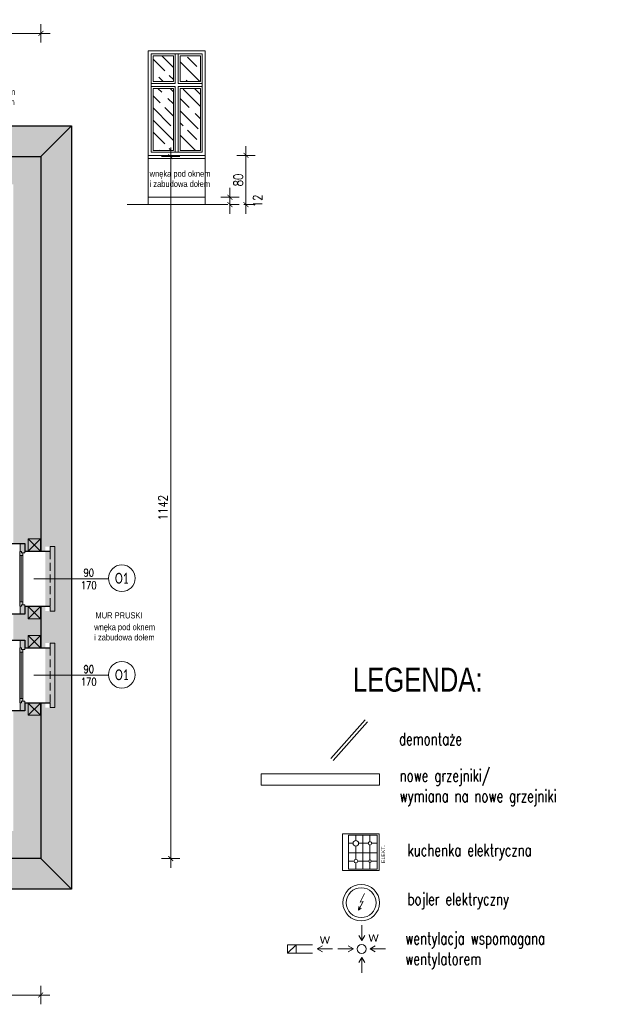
# Model space of a CAD drawing. Header units: millimetres. Extents: x 284606 to 569416, y -192995 to -95103.
# Tile 92 of 178: x 299450 to 300411, y -107655 to -106053. Entities that reach past the tile are written whole.
import ezdxf
from ezdxf.enums import TextEntityAlignment as Align

# ---------------------------------------------------------------- set-up
doc = ezdxf.new("R2010")
doc.units = ezdxf.units.MM
doc.linetypes.add('HIDDEN', pattern=[9.525, 6.35, -3.175])
doc.layers.get('0').update_dxf_attribs({"lineweight": 0})
for name, color, linetype, lineweight in [('!STR_Elewacje 0.05', 8, 'Continuous', 5), ('!STR_Konstrukcja 0.20', 200, 'Continuous', 20), ('!STR_Konstrukcja 0.30', 64, 'Continuous', 30), ('!STR_Ocieplenie 0.05', 1, 'Continuous', 5), ('!STR_Opisy 0.09', 8, 'Continuous', 9), ('!STR_Przerywana 0.09', 8, 'HIDDEN', 9), ('!STR_Stolarka okienna', 72, 'Continuous', 15), ('!STR_Wymiarowanie', 254, 'Continuous', 9), ('EKO Opisy 0.09', 8, 'Continuous', 9)]:
    doc.layers.add(name, color=color, linetype=linetype, lineweight=lineweight)
doc.layers.add('!STR_Kreskowanie ścian', color=7, linetype='Continuous', lineweight=5, true_color=0xa6a6a6)
doc.layers.add('!STR_Wentylacja', color=7, linetype='Continuous', lineweight=15, true_color=0x3399ff)
doc.layers.add('!STR_Obrysy pomieszczeń', color=215, linetype='Continuous', lineweight=9, plot=False)
doc.styles.add('1_50', font='txt', dxfattribs={"width": 0.8})
doc.styles.add('EKO 1-10', font='romans.shx', dxfattribs={"width": 0.8, "height": 15})
doc.styles.add('EKO 1-5', font='romans.shx', dxfattribs={"width": 0.8, "height": 10})
doc.styles.add('EKO CM 1-50', font='calibri.ttf', dxfattribs={"width": 0.8, "height": 12.5})
doc.styles.add('j-romans', font='romans.shx', dxfattribs={"width": 0.7})
doc.styles.get("Standard").update_dxf_attribs({"font": 'calibri.ttf'})
doc.dimstyles.new('EKO wymiar 1-10', dxfattribs={"dimtxt": 15, "dimasz": 8, "dimexe": 15, "dimexo": 15, "dimgap": 5, "dimtad": 1, "dimdec": 0, "dimtxsty": 'EKO 1-10', "dimblk": 'ARCHTICK', "dimcen": 10, "dimdle": 15, "dimclrd": 256, "dimclre": 256, "dimclrt": 256, "dimazin": 2, "dimtfac": 1, "dimtdec": 0, "dimtmove": 2, "dimatfit": 3, "dimldrblk": 'ARCHTICK', "dimfxl": 15, "dimfxlon": 1, "dimlwd": -1, "dimlwe": -1, "dimarcsym": 0})

# ---------------------------------------------------------------- blocks, each defined once
blk = doc.blocks.new('_ArchTick')
at = {"color": 0, "linetype": 'ByBlock', "const_width": 0.15}
blk.add_lwpolyline([(-0.5, -0.5), (0.5, 0.5)], dxfattribs=at)
blk = doc.blocks.new('*D630')
at = {"layer": '!STR_Obrysy pomieszczeń', "ltscale": 0.3, "transparency": 16777216}
for p, q in [((299792, -106368.5), (299792, -106326.5)), ((299777, -106341.5), (299807, -106341.5)), ((299792, -106353.5), (299807, -106353.5))]:
    blk.add_line(p, q, dxfattribs=at)
at = {"layer": 'Defpoints', "color": 0, "ltscale": 0.3, "transparency": 16777216}
for p in [(299751.9, -106341.5), (299788.4, -106353.5), (299792, -106341.5)]:
    blk.add_point(p, dxfattribs=at)
at = {"layer": '!STR_Obrysy pomieszczeń', "ltscale": 0.3, "transparency": 16777216, "xscale": 8, "yscale": 8, "zscale": 8}
for p, rotation in [((299792, -106341.5), 90), ((299792, -106353.5), 270)]:
    blk.add_blockref('_ArchTick', p, dxfattribs=dict(at, rotation=rotation))
at = {"layer": '!STR_Obrysy pomieszczeń', "ltscale": 0.3, "transparency": 16777216, "insert": (299837, -106347.5), "char_height": 15, "attachment_point": 5, "rotation": 90, "style": 'EKO 1-10'}
blk.add_mtext('12', dxfattribs=at)
blk = doc.blocks.new('*D631')
at = {"layer": '!STR_Obrysy pomieszczeń', "ltscale": 0.3, "transparency": 16777216}
for p, q in [((299818, -106368.5), (299818, -106258.5)), ((299803, -106273.5), (299833, -106273.5)), ((299814.5, -106353.5), (299833, -106353.5))]:
    blk.add_line(p, q, dxfattribs=at)
at = {"layer": 'Defpoints', "color": 0, "ltscale": 0.3, "transparency": 16777216}
for p in [(299751.9, -106273.5), (299818, -106273.5), (299799.5, -106353.5)]:
    blk.add_point(p, dxfattribs=at)
at = {"layer": '!STR_Obrysy pomieszczeń', "ltscale": 0.3, "transparency": 16777216, "xscale": 8, "yscale": 8, "zscale": 8}
for p, rotation in [((299818, -106273.5), 90), ((299818, -106353.5), 270)]:
    blk.add_blockref('_ArchTick', p, dxfattribs=dict(at, rotation=rotation))
at = {"layer": '!STR_Obrysy pomieszczeń', "ltscale": 0.3, "transparency": 16777216, "insert": (299805.5, -106313.5), "char_height": 15, "attachment_point": 5, "rotation": 90, "style": 'EKO 1-10'}
blk.add_mtext('80', dxfattribs=at)
blk = doc.blocks.new('*U300')
at = {"layer": '!STR_Konstrukcja 0.20', "linetype": 'Continuous', "lineweight": 15}
for points in [[(8.1, 71), (0.6, 71), (0.6, 78.5), (105.6, 78.5), (105.6, 71), (98.1, 71)], [(-4.4, 0.8), (-9.4, 0.8), (-9.4, -4.2), (115.6, -4.2), (115.6, 0.8), (110.6, 0.8)]]:
    blk.add_lwpolyline(points, dxfattribs=at)
at = {"layer": '!STR_Konstrukcja 0.30', "ltscale": 2}
for points in [[(-4.4, 0.8), (-4.4, 29.7), (8.1, 29.7), (8.1, 71)], [(98.1, 71), (98.1, 29.7), (110.6, 29.7), (110.6, 0.8)]]:
    blk.add_lwpolyline(points, dxfattribs=at)
at = {"layer": '!STR_Przerywana 0.09', "ltscale": 2}
for points in [[(8.1, 71), (98.1, 71)], [(-4.4, 0.8), (110.6, 0.8)]]:
    blk.add_lwpolyline(points, dxfattribs=at)
at = {"layer": '!STR_Stolarka okienna', "ltscale": 0.3}
for points in [[(-4.4, 22.6), (-4.4, 29.7), (11, 29.7), (11, 24.5), (8.5, 24.5), (8.5, 22.6), (-4.4, 22.6)], [(97.6, 21.6), (97.6, 24.5), (95.1, 24.5), (95.1, 26.7), (11, 26.7), (11, 24.5), (8.5, 24.5), (8.5, 21.6), (97.6, 21.6)], [(15.1, 26.7), (15.1, 21.6)], [(90.6, 24.1), (15.1, 24.1)], [(90.6, 21.6), (90.6, 26.7)], [(110.6, 22.6), (110.6, 29.7), (95.1, 29.7), (95.1, 24.5), (97.6, 24.5), (97.6, 22.6), (110.6, 22.6)]]:
    blk.add_lwpolyline(points, dxfattribs=at)
blk = doc.blocks.new('*U299')
at = {"layer": '!STR_Opisy 0.09', "linetype": 'Continuous'}
blk.add_line((0, 32.1), (0, -89.2), dxfattribs=at)
at = {"layer": '!STR_Opisy 0.09', "ltscale": 0.7, "style": 'EKO 1-5', "width": 0.8}
blk.add_attdef('WYS', text='', height=12.5, rotation=270, dxfattribs=at).set_placement((-10.5, 0), align=Align.MIDDLE_CENTER)
at = {"layer": '!STR_Opisy 0.09', "linetype": 'Continuous', "style": 'EKO 1-5', "width": 0.8}
blk.add_attdef('SZER', text='', height=12.5, rotation=270, dxfattribs=at).set_placement((0, 0), align=Align.BOTTOM_CENTER)
blk.add_attdef('HP=', (-37.5, -160.7), '', height=12.5, rotation=180, dxfattribs=at)
blk = doc.blocks.new('*U218')
at = {"layer": '!STR_Opisy 0.09', "linetype": 'Continuous'}
blk.add_line((0, 32.1), (0, -89.2), dxfattribs=at)
at = {"layer": '!STR_Opisy 0.09', "ltscale": 0.7, "style": 'EKO 1-5', "width": 0.8}
blk.add_attdef('WYS', text='', height=12.5, rotation=270, dxfattribs=at).set_placement((-10.5, 0), align=Align.MIDDLE_CENTER)
at = {"layer": '!STR_Opisy 0.09', "linetype": 'Continuous', "style": 'EKO 1-5', "width": 0.8}
blk.add_attdef('SZER', text='', height=12.5, rotation=270, dxfattribs=at).set_placement((0, 0), align=Align.BOTTOM_CENTER)
blk.add_attdef('HP=', (-37.5, -160.7), '', height=12.5, rotation=180, dxfattribs=at)
blk = doc.blocks.new('mur pruski')
at = {"layer": '!STR_Ocieplenie 0.05', "ltscale": 1.5}
blk.add_lwpolyline([(0, 20), (20, 20), (20, 0), (0, 0)], close=True, dxfattribs=at)
blk.add_lwpolyline([(0, 20), (20, 0), (20, 20), (0, 0)], dxfattribs=at)
blk = doc.blocks.new('*D661')
at = {"layer": '!STR_Wymiarowanie', "ltscale": 1.5, "transparency": 16777216}
for p, q in [((297578.9, -106090.1), (297578.9, -106060.1)), ((299484.2, -106090.1), (299484.2, -106060.1)), ((297563.9, -106075.1), (299499.2, -106075.1))]:
    blk.add_line(p, q, dxfattribs=at)
at = {"layer": 'Defpoints', "color": 0, "ltscale": 1.5, "transparency": 16777216}
for p in [(299484.2, -106075.1), (299484.2, -106275.4), (297578.9, -106359.4)]:
    blk.add_point(p, dxfattribs=at)
at = {"layer": '!STR_Wymiarowanie', "ltscale": 1.5, "transparency": 16777216, "xscale": 8, "yscale": 8, "zscale": 8, "rotation": 180}
blk.add_blockref('_ArchTick', (297578.9, -106075.1), dxfattribs=at)
at = {"layer": '!STR_Wymiarowanie', "ltscale": 1.5, "transparency": 16777216, "xscale": 8, "yscale": 8, "zscale": 8}
blk.add_blockref('_ArchTick', (299484.2, -106075.1), dxfattribs=at)
at = {"layer": '!STR_Wymiarowanie', "ltscale": 1.5, "transparency": 16777216, "insert": (298531.6, -106062.6), "char_height": 15, "attachment_point": 5, "style": 'EKO 1-10'}
blk.add_mtext('1905', dxfattribs=at)
blk = doc.blocks.new('*D662')
at = {"layer": '!STR_Wymiarowanie', "ltscale": 1.5, "transparency": 16777216}
for p, q in [((299680.6, -106275.5), (299710.6, -106275.5)), ((299695.6, -106260.5), (299695.6, -107432.4)), ((299680.6, -107417.4), (299710.6, -107417.4))]:
    blk.add_line(p, q, dxfattribs=at)
at = {"layer": 'Defpoints', "color": 0, "ltscale": 1.5, "transparency": 16777216}
for p in [(299484.2, -106275.5), (299484, -107417.4), (299695.6, -107417.4)]:
    blk.add_point(p, dxfattribs=at)
at = {"layer": '!STR_Wymiarowanie', "ltscale": 1.5, "transparency": 16777216, "xscale": 8, "yscale": 8, "zscale": 8}
for p, rotation in [((299695.6, -106275.5), 90), ((299695.6, -107417.4), 270)]:
    blk.add_blockref('_ArchTick', p, dxfattribs=dict(at, rotation=rotation))
at = {"layer": '!STR_Wymiarowanie', "ltscale": 1.5, "transparency": 16777216, "insert": (299683.1, -106846.5), "char_height": 15, "attachment_point": 5, "rotation": 90, "style": 'EKO 1-10'}
blk.add_mtext('1142', dxfattribs=at)
blk = doc.blocks.new('*D663')
at = {"layer": '!STR_Wymiarowanie', "ltscale": 1.5, "transparency": 16777216}
for p, q in [((297591.9, -107624.5), (297591.9, -107654.5)), ((299484, -107624.5), (299484, -107654.5)), ((299499, -107639.5), (297576.9, -107639.5))]:
    blk.add_line(p, q, dxfattribs=at)
at = {"layer": 'Defpoints', "color": 0, "ltscale": 1.5, "transparency": 16777216}
for p in [(297591.9, -107442.9), (299484, -107442.9), (297591.9, -107639.5)]:
    blk.add_point(p, dxfattribs=at)
at = {"layer": '!STR_Wymiarowanie', "ltscale": 1.5, "transparency": 16777216, "xscale": 8, "yscale": 8, "zscale": 8, "rotation": 180}
blk.add_blockref('_ArchTick', (297591.9, -107639.5), dxfattribs=at)
at = {"layer": '!STR_Wymiarowanie', "ltscale": 1.5, "transparency": 16777216, "xscale": 8, "yscale": 8, "zscale": 8}
blk.add_blockref('_ArchTick', (299484, -107639.5), dxfattribs=at)
at = {"layer": '!STR_Wymiarowanie', "ltscale": 1.5, "transparency": 16777216, "insert": (298538, -107627), "char_height": 15, "attachment_point": 5, "style": 'EKO 1-10'}
blk.add_mtext('1892', dxfattribs=at)
blk = doc.blocks.new('KÓLKO')
at = {"layer": '!STR_Opisy 0.09'}
blk.add_circle((0, -15.5), 15.5, dxfattribs=at)
at = {"layer": '!STR_Opisy 0.09', "style": 'EKO 1-10', "width": 0.8}
blk.add_attdef('NR', text='', height=15, dxfattribs=at).set_placement((0, -15.5), align=Align.MIDDLE_CENTER)
blk = doc.blocks.new('kuchenka elektr')
at = {"color": 62, "true_color": 0x8cb620}
for p, q in [((30, 0), (-30, 0)), ((-30, 0), (-30, -60)), ((30, -5), (30, 0)), ((27.5, -10), (-27.5, -10)), ((-27.5, -10), (-27.5, -56.5)), ((-14.5, -10), (-14.5, -19)), ((-0.787, -10), (-0.787, -56.5)), ((14.5, -17.5), (14.5, -10)), ((27.5, -56.5), (27.5, -10)), ((30, -60), (30, -5)), ((30, -5), (30, -5)), ((-17.5, -22), (-27.5, -22)), ((-14.5, -25), (-14.5, -43)), ((10, -22), (-11.5, -22)), ((14.5, -42), (14.5, -26.5)), ((27.5, -22), (19, -22)), ((-27.5, -33.5), (27.5, -33.5)), ((-27.5, -45), (-16.5, -45)), ((-14.5, -47), (-14.5, -56.5)), ((-12.5, -45), (11.5, -45)), ((14.5, -56.5), (14.5, -48)), ((17.5, -45), (27.5, -45)), ((-30, -60), (30, -60)), ((-27.5, -56.5), (27.5, -56.5))]:
    blk.add_line(p, q, dxfattribs=at)
for centre, radius in [((-14.5, -22), 3), ((14.5, -22), 4.5), ((-14.5, -45), 2), ((14.5, -45), 3)]:
    blk.add_circle(centre, radius, dxfattribs=at)
at = {"color": 62, "true_color": 0x8cb620, "insert": (-17.476, -69.349), "char_height": 6, "width": 828.95486, "attachment_point": 7, "style": 'EKO CM 1-50'}
blk.add_mtext('{\\fArial|b0|i0|c238|p34;ELEKT.}', dxfattribs=at)
blk = doc.blocks.new('nowy bojler ele.')
at = {"color": 62, "true_color": 0x8cb620}
for p, q in [((3.2, 1.7), (-4.5, -11.9)), ((5.2, 15), (-1.9, 0.7)), ((-1.9, 0.7), (3.2, 1.7)), ((-4.5, -11.9), (-4.1, -6.2)), ((-4.5, -11.9), (0.2, -8.7))]:
    blk.add_line(p, q, dxfattribs=at)
for radius in [29.7, 24.3]:
    blk.add_circle((0, 0), radius, dxfattribs=at)

msp = doc.modelspace()

# ---------------------------------------------------------------- hatches: boundary and pattern name
at = {"layer": '!STR_Kreskowanie ścian', "ltscale": 1.5}
h = msp.add_hatch(dxfattribs=at)
h.set_pattern_fill('AR-B88', color=256, scale=0.1, angle=90)
h.set_pattern_definition([(90, (10593.899, 1826.681), (-20.32, 1e-15), []), (180, (10593.899, 1826.681), (-20.32, -10.16), [20.32, -20.32])])
h.paths.add_polyline_path([(298061.7, -107423.5), (298016.7, -107423.5), (298016.7, -107417.5), (298016.7, -107417.5), (297966.7, -107467.5), (297966.7, -107473.5), (298061.7, -107473.5)])
h.paths.add_polyline_path([(298061.7, -107378.5), (298061.7, -107372.5), (298061.7, -107375.5), (298016.7, -107417.5), (298016.7, -107417.5), (298016.7, -107423.5), (298061.7, -107423.5)])
h.paths.add_polyline_path([(298103.5, -106262.5), (298148.4, -106262.4), (298148.4, -106212.4), (298053.5, -106212.5), (298053.4, -106359.4), (298103.5, -106359.4)])
h.paths.add_polyline_path([(298146.9, -106262.5), (298103.5, -106262.5), (298103.5, -106359.4), (298163.4, -106360.5), (298146.9, -106360.5)])
h.paths.add_polyline_path([(299005.9, -106275.5), (299006, -106275.5), (299006, -106262.5), (298919, -106262.5), (298919, -106307.5), (298919, -106307.5), (298919, -106322.2), (298949, -106320.5), (298948.9, -106320.5)])
h.paths.add_polyline_path([(299055.9, -106225.5), (299055.9, -106212.5), (298919, -106212.5), (298919, -106262.5), (299006, -106262.5), (299006, -106275.5), (299005.9, -106275.5)])
h.paths.add_polyline_path([(298949, -106320.5), (298918.9, -106297.5), (298918.9, -106349.1), (298919, -106432), (298919, -106345.2), (298949, -106320.2)])
h.paths.add_polyline_path([(298806.2, -106585.5), (298806.2, -106550.6)])
h.paths.add_polyline_path([(297644.4, -106571.3), (297644.4, -106517.2)])
h.paths.add_polyline_path([(299173.3, -106594.2), (299173.3, -106556.4)])
h.paths.add_polyline_path([(298518.8, -107349.7), (298557.1, -107349.7)])
h.paths.add_polyline_path([(297591.9, -107235.9), (297584.4, -107235.9), (297584.4, -107130.9), (297591.9, -107130.9)], flags=16)
h.paths.add_polyline_path([(297627.1, -107220.9), (297622, -107220.9), (297622, -107225.4), (297619, -107225.4), (297619, -107228.4), (297592, -107228.4), (297592, -107417.1), (297637, -107372.1), (297637, -107240.9), (297626.1, -107240.9), (297626.1, -107227.9), (297627.1, -107227.9)])
h.paths.add_polyline_path([(297592, -106962.4), (297619, -106962.4), (297619, -106965.3), (297622, -106965.3), (297622, -106969.4), (297627.1, -106969.4), (297627.1, -106962.8), (297626.1, -106962.8), (297626.1, -106949.9), (297637, -106949.9), (297637, -106871.2), (297592, -106871.2)])
h.paths.add_polyline_path([(297619, -107052.4), (297592, -107052.4), (297592, -107138.4), (297619, -107138.4), (297619, -107141.3), (297622, -107141.3), (297622, -107145.4), (297627.1, -107145.4), (297627.1, -107138.8), (297626.1, -107138.8), (297626.1, -107125.9), (297637, -107125.9), (297637, -107064.9), (297626.1, -107064.9), (297626.1, -107051.9), (297627.1, -107051.9), (297627.1, -107044.9), (297622, -107044.9), (297622, -107049.4), (297619, -107049.4)])
h.paths.add_polyline_path([(297592, -106871.2), (297541.9, -106871.2), (297541.9, -107467.1), (297592, -107417.1)])
h.paths.add_polyline_path([(297591.9, -106954.9), (297591.9, -107059.9), (297584.4, -107059.9), (297584.4, -106954.9)], flags=16)
h.paths.add_polyline_path([(299484.3, -107164.4), (299457.9, -107164.4), (299457.9, -107161.4), (299454.9, -107161.4), (299454.9, -107156.9), (299449.8, -107156.9), (299449.8, -107163.9), (299450.9, -107163.9), (299450.9, -107176.9), (299439.3, -107176.9), (299439.3, -107372.5), (299484.3, -107417.5)])
h.paths.add_polyline_path([(299499.2, -107014.9), (299499.2, -106909.9), (299491.7, -106909.9), (299491.7, -107014.9)], flags=16)
h.paths.add_polyline_path([(299499.2, -107007.4), (299484.3, -107007.4), (299484.3, -107074.4), (299499.2, -107074.4), (299499.2, -107066.9), (299491.7, -107066.9), (299491.7, -107171.9), (299499.2, -107171.9), (299499.2, -107164.4), (299484.3, -107164.4), (299484.3, -107417.5), (299534.3, -107467.5), (299534.3, -106225.7), (299484.3, -106275.6), (299484.3, -106917.4), (299499.2, -106917.4)])
h.paths.add_polyline_path([(299449.8, -106924.4), (299454.9, -106924.4), (299454.9, -106920.3), (299457.9, -106920.3), (299457.9, -106917.4), (299484.3, -106917.4), (299484.3, -106275.6), (299439.3, -106320.6), (299439.3, -106904.9), (299450.9, -106904.9), (299450.9, -106917.8), (299449.8, -106917.8)])
h.paths.add_polyline_path([(299454.9, -106999.9), (299449.8, -106999.9), (299449.8, -107006.9), (299450.9, -107006.9), (299450.9, -107019.9), (299439.3, -107019.9), (299439.3, -107061.9), (299450.9, -107061.9), (299450.9, -107074.8), (299449.8, -107074.8), (299449.8, -107081.4), (299454.9, -107081.4), (299454.9, -107077.3), (299457.9, -107077.3), (299457.9, -107074.4), (299484.3, -107074.4), (299484.3, -107007.4), (299457.9, -107007.4), (299457.9, -107004.4), (299454.9, -107004.4)])
h = msp.add_hatch(dxfattribs=at)
h.set_pattern_fill('AR-B88', color=256, scale=0.1)
h.set_pattern_definition([(0, (10593.899, 1826.681), (0, 20.32), []), (90, (10593.899, 1826.681), (-10.16, 20.32), [20.32, -20.32])])
h.paths.add_polyline_path([(298061.7, -107375.5), (297636.5, -107372.5), (297592, -107417.1), (297592, -107417.5), (298016.7, -107417.5)])
h.paths.add_polyline_path([(298016.7, -107417.5), (297591.5, -107417.5), (297541.9, -107467.1), (297541.9, -107467.5), (297966.7, -107467.5)])
h.paths.add_polyline_path([(299013.2, -107406.9), (299059.1, -107417.5), (299059.1, -107436.5), (298565.9, -107436.5), (298509.9, -107436.5), (298599.9, -107436.5), (298599.9, -107486.5), (299015.2, -107486.5), (299015.2, -107436.5)])
h.paths.add_polyline_path([(299484.3, -107417.5), (299013.2, -107406.9), (299109.1, -107467.5), (299534.3, -107467.5), (299534.3, -107467.5)])
h.paths.add_polyline_path([(299439.3, -107372.5), (299014.1, -107372.5), (299013.2, -107406.9), (299484.3, -107417.5)])
h.paths.add_polyline_path([(299534.3, -106225.7), (299534.3, -106225.6), (299055.9, -106225.5), (299005.9, -106275.5), (299484.3, -106275.6)])
h.paths.add_polyline_path([(299484.3, -106275.6), (299005.9, -106275.5), (298948.9, -106320.5), (299439.3, -106320.6)])
at = {"layer": '!STR_Obrysy pomieszczeń', "ltscale": 0.3}
h = msp.add_hatch(dxfattribs=at)
h.set_pattern_fill('GOST_WOOD', color=256, scale=7, angle=45)
h.set_pattern_definition([(135, (-292105.954, 101099.848), (29.6984848, 29.6984848), [70, -14]), (135, (-292086.155, 101099.848), (29.6984848, 29.6984848), [42, -10.5, 21, -10.5]), (135, (-292061.406, 101094.9), (29.6984848, 29.6984848), [70, -14])])
h.paths.add_polyline_path([(299710.9, -106111.5), (299710.9, -106153.5), (299743.9, -106153.5), (299743.9, -106111.5)])
h.paths.add_polyline_path([(299666.9, -106153.5), (299699.9, -106153.5), (299699.9, -106111.5), (299666.9, -106111.5)])
h.paths.add_polyline_path([(299666.9, -106265.5), (299699.9, -106265.5), (299699.9, -106164.5), (299666.9, -106164.5)])
h.paths.add_polyline_path([(299710.9, -106164.5), (299710.9, -106265.5), (299743.9, -106265.5), (299743.9, -106164.5)])

# ---------------------------------------------------------------- linework, layer by layer
at = {"layer": '!STR_Konstrukcja 0.30', "ltscale": 1.5}
for p, q in [((299484.2, -106275.4), (299534.2, -106225.5)), ((299484, -107417.4), (299534.2, -107467.4))]:
    msp.add_line(p, q, dxfattribs=at)
for points in [[(298960.9, -106212.4), (299055.9, -106212.4), (299055.9, -106225.4), (299534.2, -106225.5), (299534.2, -107467.4), (299089, -107467.4), (299089, -107486.4), (298431.9, -107486.4)], [(299329.4, -106275.5), (299484.2, -106275.5), (299484.2, -106917.4)], [(299484.2, -107007.4), (299484.2, -107074.4)], [(299484.2, -107164.4), (299484.2, -107417.4), (299039, -107417.4), (299039, -107436.4), (298892.9, -107436.4)]]:
    msp.add_lwpolyline(points, dxfattribs=at)
at = {"layer": '!STR_Obrysy pomieszczeń', "ltscale": 0.3}
for p, q in [((299624.7, -106353.5), (299788.4, -106353.5)), ((299658.9, -106341.5), (299751.9, -106341.5)), ((299658.9, -106341.5), (299658.9, -106353.5)), ((299751.9, -106341.5), (299751.9, -106353.5))]:
    msp.add_line(p, q, dxfattribs=at)
for points in [[(299751.9, -106273.5), (299751.9, -106103.5), (299658.9, -106103.5), (299658.9, -106273.5), (299751.9, -106273.5)], [(299702.9, -106108.5), (299702.9, -106156.5)], [(299707.9, -106108.5), (299707.9, -106156.5)], [(299702.9, -106156.5), (299663.9, -106156.5)], [(299702.9, -106161.5), (299663.9, -106161.5)], [(299702.9, -106161.5), (299702.9, -106268.5)], [(299746.9, -106156.5), (299707.9, -106156.5)], [(299707.9, -106161.5), (299707.9, -106268.5)], [(299746.9, -106161.5), (299707.9, -106161.5)]]:
    msp.add_lwpolyline(points, dxfattribs=at)
for points in [[(299746.9, -106268.5), (299746.9, -106108.5), (299663.9, -106108.5), (299663.9, -106268.5)], [(299699.9, -106111.5), (299666.9, -106111.5), (299666.9, -106153.5), (299699.9, -106153.5)], [(299743.9, -106111.5), (299710.9, -106111.5), (299710.9, -106153.5), (299743.9, -106153.5)], [(299746.9, -106161.5), (299707.9, -106161.5), (299707.9, -106268.5), (299746.9, -106268.5)], [(299699.9, -106164.5), (299666.9, -106164.5), (299666.9, -106265.5), (299699.9, -106265.5)], [(299743.9, -106164.5), (299710.9, -106164.5), (299710.9, -106265.5), (299743.9, -106265.5)], [(299658.9, -106273.5), (299751.9, -106273.5), (299751.9, -106278.5), (299658.9, -106278.5)], [(299658.9, -106278.5), (299751.9, -106278.5), (299751.9, -106341.5), (299658.9, -106341.5)]]:
    msp.add_lwpolyline(points, close=True, dxfattribs=at)
at = {"layer": '!STR_Ocieplenie 0.05', "color": 1, "ltscale": 1.5, "true_color": 0xf00000}
for points in [[(299956.1, -107254.5), (300012.2, -107191.9)], [(299959.9, -107257.8), (300016, -107195.2)]]:
    msp.add_lwpolyline(points, dxfattribs=at)
at = {"layer": '!STR_Wentylacja', "ltscale": 1.5}
for p, q in [((299885.8, -107571.5), (299899.8, -107557.5)), ((299899.8, -107557.5), (299926.5, -107557.5)), ((299899.8, -107571.5), (299926.5, -107571.5))]:
    msp.add_line(p, q, dxfattribs=at)
at = {"layer": '!STR_Wentylacja', "ltscale": 1.5, "transparency": 33554472}
for points in [[(300006.4, -107525.9), (300006.4, -107550.9), (300011.3, -107542.5), (300006.4, -107550.9), (300001.5, -107542.5)], [(299959, -107564.3), (299934, -107564.3), (299942.4, -107559.4), (299934, -107564.3), (299942.4, -107569.2)], [(299967.8, -107564.5), (299992.8, -107564.5), (299984.4, -107559.6), (299992.8, -107564.5), (299984.4, -107569.4)], [(300045.1, -107564.5), (300020, -107564.5), (300028.4, -107559.6), (300020, -107564.5), (300028.4, -107569.4)], [(300006.4, -107603.2), (300006.4, -107578.1), (300011.3, -107586.5), (300006.4, -107578.1), (300001.5, -107586.5)]]:
    msp.add_lwpolyline(points, dxfattribs=at)
at = {"layer": '!STR_Wentylacja', "ltscale": 1.5}
msp.add_lwpolyline([(299885.8, -107571.5), (299899.8, -107571.5), (299899.8, -107557.5), (299885.8, -107557.5)], close=True, dxfattribs=at)
at = {"layer": '!STR_Wentylacja', "ltscale": 1.5, "transparency": 33554472}
msp.add_circle((300006.4, -107564.5), 7.5, dxfattribs=at)
at = {"color": 62, "true_color": 0xa3d425}
msp.add_lwpolyline([(300035.6, -107279.5), (300035.6, -107298.2), (299843, -107298.2), (299843, -107279.5)], close=True, dxfattribs=at)

# ---------------------------------------------------------------- block references
at = {"layer": '!STR_Ocieplenie 0.05'}
for p in [(299463.6, -106917.4), (299463.6, -107027.4), (299463.6, -107074.4), (299463.6, -107184.4)]:
    msp.add_blockref('mur pruski', p, dxfattribs=at)
at = {"layer": '!STR_Opisy 0.09'}
ref = msp.add_blockref('*U218', (299562.2, -106962.4), dxfattribs=dict(at, xscale=-1, rotation=270))
ref.add_attrib('SZER', '90', dxfattribs={"linetype": 'Continuous', "height": 12.5, "style": 'EKO 1-5', "width": 0.8}).set_placement((299562.2, -106962.4), align=Align.BOTTOM_CENTER)
ref.add_attrib('WYS', '170', dxfattribs={"ltscale": 0.7, "height": 12.5, "style": 'EKO 1-5', "width": 0.8}).set_placement((299562.2, -106972.9), align=Align.MIDDLE_CENTER)
ref.add_attrib('HP=', 'hp=68', (299401.5, -106999.9), dxfattribs={"linetype": 'Continuous', "height": 12.5, "rotation": 90, "style": 'EKO 1-5', "width": 0.8})
ref = msp.add_blockref('*U299', (299562.2, -107119.3), dxfattribs=dict(at, xscale=-1, rotation=270))
ref.add_attrib('SZER', '90', dxfattribs={"linetype": 'Continuous', "height": 12.5, "style": 'EKO 1-5', "width": 0.8}).set_placement((299562.2, -107119.3), align=Align.BOTTOM_CENTER)
ref.add_attrib('WYS', '170', dxfattribs={"ltscale": 0.7, "height": 12.5, "style": 'EKO 1-5', "width": 0.8}).set_placement((299562.2, -107129.9), align=Align.MIDDLE_CENTER)
ref.add_attrib('HP=', 'hp=80', (299401.5, -107156.8), dxfattribs={"linetype": 'Continuous', "height": 12.5, "rotation": 90, "style": 'EKO 1-5', "width": 0.8})
at = {"layer": '!STR_Stolarka okienna', "ltscale": 1.5, "rotation": 270}
for p in [(299428.2, -106909.3), (299428.2, -107066.3)]:
    msp.add_blockref('*U300', p, dxfattribs=at)
at = {"layer": '!STR_Wymiarowanie'}
msp.add_blockref('nowy bojler ele.', (300005.6, -107489.2), dxfattribs=at)
at = {"color": 62, "true_color": 0xa3d425, "rotation": 90}
msp.add_blockref('kuchenka elektr', (299974.9, -107407.1), dxfattribs=at)
at = {"layer": 'EKO Opisy 0.09'}
ref = msp.add_blockref('KÓLKO', (299616, -106939.7), dxfattribs=dict(at, xscale=1.4, yscale=1.4, zscale=1.4))
ref.add_attrib('NR', 'O1', dxfattribs={"height": 17.5, "style": 'EKO CM 1-50', "width": 0.7}).set_placement((299616, -106961.4), align=Align.MIDDLE_CENTER)
ref = msp.add_blockref('KÓLKO', (299616, -107096.7), dxfattribs=dict(at, xscale=1.4, yscale=1.4, zscale=1.4))
ref.add_attrib('NR', 'O1', dxfattribs={"height": 17.5, "style": 'EKO CM 1-50', "width": 0.7}).set_placement((299616, -107118.4), align=Align.MIDDLE_CENTER)

# ---------------------------------------------------------------- texts
at = {"layer": '!STR_Elewacje 0.05', "ltscale": 0.3, "char_height": 20, "attachment_point": 1, "style": 'j-romans'}
for s, insert, width in [('\\A1;demontaże', (300067.2, -107212.8), 532.395), ('\\A1;nowe grzejniki/ \\Pwymiana na nowe grzejniki', (300068.1, -107272.3), 524.81), ('\\A1;kuchenka elektryczna', (300081, -107393.6), 524.81), ('\\A1;bojler elektryczny', (300081, -107473.3), 524.81), ('\\A1;wentylacja wspomagana \\Pwentylatorem', (300077.4, -107537.1), 524.81)]:
    msp.add_mtext(s, dxfattribs=dict(at, insert=insert, width=width))
at = {"layer": '!STR_Obrysy pomieszczeń', "ltscale": 0.3, "char_height": 10, "attachment_point": 1, "style": '1_50'}
for s, insert in [('\\A1;wnęka pod oknem\\Pi zabudowa dołem', (299343.2, -106165)), ('\\A1;wnęka pod oknem\\Pi zabudowa dołem', (299661.2, -106298.2)), ('\\A1;MUR PRUSKI', (299573.1, -107016.8)), ('\\A1;wnęka pod oknem\\Pi zabudowa dołem', (299571, -107035.9))]:
    msp.add_mtext_dynamic_manual_height_columns(s, width=2231.725, gutter_width=453.6, heights=[120.4], dxfattribs=dict(at, insert=insert))
at = {"layer": '!STR_Przerywana 0.09', "ltscale": 0.3, "insert": (299992.1, -107106.9), "char_height": 39, "attachment_point": 1, "style": '1_50'}
msp.add_mtext_dynamic_manual_height_columns('LEGENDA:', width=1526.315, gutter_width=0, heights=[120.4], dxfattribs=at)
at = {"layer": '!STR_Wentylacja', "ltscale": 1.5, "transparency": 33554472, "char_height": 12, "attachment_point": 1}
for insert in [(300017.4, -107540.8), (299938.2, -107544)]:
    msp.add_mtext('W', dxfattribs=dict(at, insert=insert))

# ---------------------------------------------------------------- dimensions: what is measured, and where the dimension line sits
at = {"layer": '!STR_Obrysy pomieszczeń', "ltscale": 0.3}
for base, p1, p2, picture, middle in [((299818, -106273.5), (299799.5, -106353.5), (299751.9, -106273.5), '*D631', (299805.5, -106313.5)), ((299792, -106341.5), (299788.4, -106353.5), (299751.9, -106341.5), '*D630', (299837, -106347.5))]:
    dim = msp.add_linear_dim(base=base, p1=p1, p2=p2, angle=90, dimstyle='EKO wymiar 1-10', dxfattribs=at)
    dim.commit()
    dim.dimension.update_dxf_attribs({"geometry": picture, "text_midpoint": middle})
at = {"layer": '!STR_Wymiarowanie', "ltscale": 1.5}
for base, p1, p2, picture, middle in [((299484.2, -106075.1), (297578.9, -106359.4), (299484.2, -106275.4), '*D661', (298531.6, -106062.6)), ((297591.9, -107639.5), (299484, -107442.9), (297591.9, -107442.9), '*D663', (298538, -107627))]:
    dim = msp.add_linear_dim(base=base, p1=p1, p2=p2, dimstyle='EKO wymiar 1-10', dxfattribs=at)
    dim.commit()
    dim.dimension.update_dxf_attribs({"geometry": picture, "text_midpoint": middle})
dim = msp.add_linear_dim(base=(299695.6, -107417.4), p1=(299484.2, -106275.5), p2=(299484, -107417.4), angle=90, dimstyle='EKO wymiar 1-10', dxfattribs=at)
dim.commit()
dim.dimension.update_dxf_attribs({"geometry": '*D662', "text_midpoint": (299683.1, -106846.5)})

doc.saveas('drawing.dxf')
